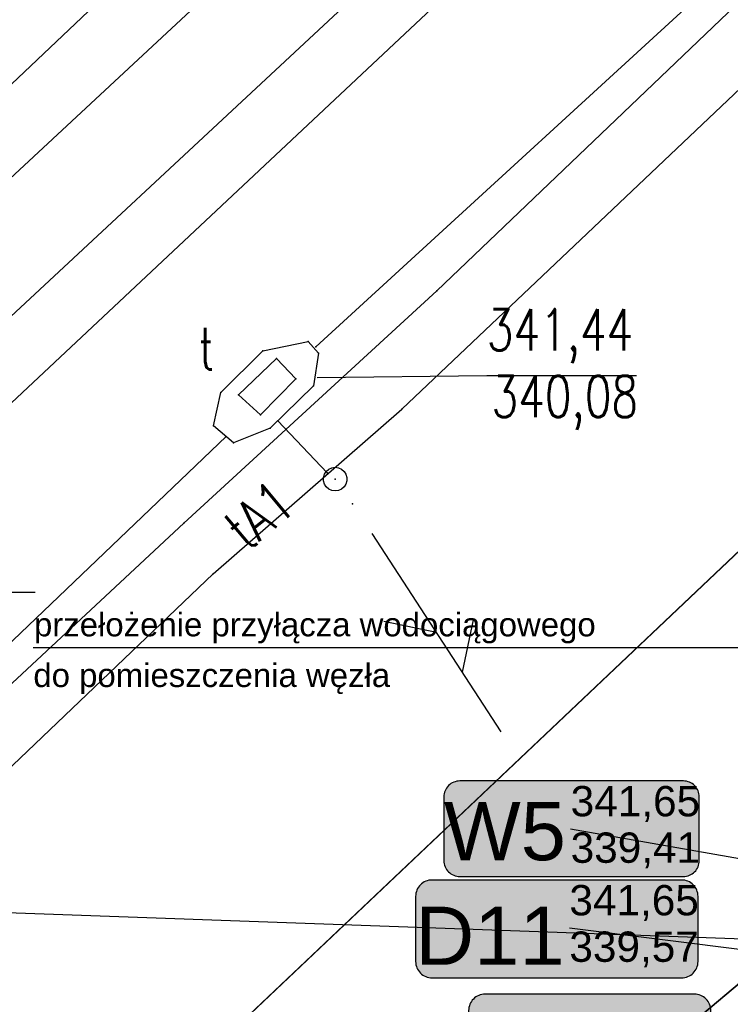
# Model space of a CAD drawing. Extents: x 5552506 to 5553307, y 5642054 to 5642708.
# Tile 18 of 72: x 5552789 to 5552804, y 5642469 to 5642490. Entities that reach past the tile are written whole.
import ezdxf
from ezdxf.enums import TextEntityAlignment as Align
from ezdxf.lldxf.tags import DXFTag

# ---------------------------------------------------------------- set-up
doc = ezdxf.new("R2010")
doc.units = 0
doc.header["$MEASUREMENT"] = 0
doc.layers.add('A_SC_WID', color=1, linetype='Continuous', lineweight=18)
for name, color, linetype in [('EGB_DzialkaEwidencyjna', 7, 'Continuous'), ('EGB_KonturUzytkuGruntowego', 7, 'Continuous'), ('GES_PrzewodElektroenergetyczny', 7, 'Continuous'), ('GES_PrzewodTelekomunikacyjny', 7, 'Continuous'), ('GES_Rzedna', 7, 'Continuous'), ('IS_Węzeł_sieci_kanalizacyjnej_-_opisy', 7, 'Continuous'), ('IS_Węzły_sieci_wodociągowej_-_opisy', 7, 'Continuous'), ('OT_Skarpa', 7, 'Continuous')]:
    doc.layers.add(name, color=color, linetype=linetype)
doc.layers.add('pomoce IS', color=7, linetype='Continuous', plot=False)
doc.layers.add('wodociagi', color=7, linetype='Continuous', true_color=0x085c77)
doc.styles.get("Standard").update_dxf_attribs({"font": 'arial.ttf'})
doc.styles.add('STYL_ARIAL', font='simplex', dxfattribs={"width": 0.75, "oblique": 0.1})
tags = doc.linetypes.add('SOLID', pattern=[10, 10, 0]).pattern_tags.tags
tags[6:7] = [DXFTag(74, 4), DXFTag(75, 0), DXFTag(340, '0'), DXFTag(46, 0.0), DXFTag(50, 0.0), DXFTag(44, 0.0), DXFTag(45, 0.0)]
tags[4:5] = [DXFTag(74, 4), DXFTag(75, 0), DXFTag(340, '0'), DXFTag(46, 0.0), DXFTag(50, 0.0), DXFTag(44, 0.0), DXFTag(45, 0.0)]

# ---------------------------------------------------------------- blocks, each defined once
blk = doc.blocks.new('BUIB04_01')
at = {"color": 7}
blk.add_polyline3d([(0, 0.5, 0), (0.1409, 0.4797, 0), (0.2703, 0.4206, 0), (0.3779, 0.3274, 0), (0.4548, 0.2077, 0), (0.4949, 0.0712, 0), (0.4949, -0.0712, 0), (0.4548, -0.2077, 0), (0.3779, -0.3274, 0), (0.2703, -0.4206, 0), (0.1409, -0.4797, 0), (0, -0.5, 0), (-0.1409, -0.4797, 0), (-0.2703, -0.4206, 0), (-0.3779, -0.3274, 0), (-0.4548, -0.2077, 0), (-0.4949, -0.0712, 0), (-0.4949, 0.0712, 0), (-0.4548, 0.2077, 0), (-0.3779, 0.3274, 0), (-0.2703, 0.4206, 0), (-0.1409, 0.4797, 0), (0, 0.5, 0)], dxfattribs=at)
blk = doc.blocks.new('PLT')
at = {"color": 7}
for points in [[(6.9, 1.6, 0), (8.5, 0, 0)], [(1.5, 0, 0), (11.5, 0, 0)], [(6.5, 0, 0), (4.9, -1.6, 0)]]:
    blk.add_polyline3d(points, dxfattribs=at)

msp = doc.modelspace()

# ---------------------------------------------------------------- hatches: boundary and pattern name
at = {"layer": 'IS_Węzeł_sieci_kanalizacyjnej_-_opisy', "linetype": 'SOLID', "ltscale": 0.01, "true_color": 0xffffff}
h = msp.add_hatch(color=7, dxfattribs=at)
edge = h.paths.add_edge_path()
edge.add_arc((5552802.53777, 5642470.27928), 0.345, 270, 360)
edge.add_line((5552802.88277, 5642470.27928), (5552802.88277, 5642471.65928))
edge.add_arc((5552802.53777, 5642471.65928), 0.345, 0, 90)
edge.add_line((5552802.53777, 5642472.00428), (5552797.25777, 5642472.00428))
edge.add_arc((5552797.25777, 5642471.65928), 0.345, 90, 180)
edge.add_line((5552796.91277, 5642471.65928), (5552796.91277, 5642470.27928))
edge.add_arc((5552797.25777, 5642470.27928), 0.345, 180, 270)
edge.add_line((5552797.25777, 5642469.93428), (5552802.53777, 5642469.93428))
h = msp.add_hatch(color=7, dxfattribs=at)
edge = h.paths.add_edge_path()
edge.add_arc((5552802.80787, 5642467.864), 0.345, 270, 360)
edge.add_line((5552803.15287, 5642467.864), (5552803.15287, 5642469.244))
edge.add_arc((5552802.80787, 5642469.244), 0.345, 0, 90)
edge.add_line((5552802.80787, 5642469.589), (5552798.37787, 5642469.589))
edge.add_arc((5552798.37787, 5642469.244), 0.345, 90, 180)
edge.add_line((5552798.03287, 5642469.244), (5552798.03287, 5642467.864))
edge.add_arc((5552798.37787, 5642467.864), 0.345, 180, 270)
edge.add_line((5552798.37787, 5642467.519), (5552802.80787, 5642467.519))
at = {"layer": 'IS_Węzły_sieci_wodociągowej_-_opisy', "linetype": 'SOLID', "ltscale": 0.01, "true_color": 0xffffff}
h = msp.add_hatch(color=7, dxfattribs=at)
edge = h.paths.add_edge_path()
edge.add_arc((5552802.57341, 5642472.41458), 0.33667, 270, 360)
edge.add_line((5552802.91008, 5642472.41458), (5552802.91008, 5642473.76125))
edge.add_arc((5552802.57341, 5642473.76125), 0.33667, 0, 90)
edge.add_line((5552802.57341, 5642474.09792), (5552797.84674, 5642474.09792))
edge.add_arc((5552797.84674, 5642473.76125), 0.33667, 90, 180)
edge.add_line((5552797.51008, 5642473.76125), (5552797.51008, 5642472.41458))
edge.add_arc((5552797.84674, 5642472.41458), 0.33667, 180, 270)
edge.add_line((5552797.84674, 5642472.07792), (5552802.57341, 5642472.07792))

# ---------------------------------------------------------------- linework, layer by layer
at = {"color": 7}
for p in [(5552797.36, 5642484.46), (5552794.64, 5642483.39), (5552793.68, 5642483.19), (5552794.8, 5642483.28), (5552793.97, 5642483.03), (5552794.86, 5642483.14), (5552794.38, 5642482.6), (5552794.75, 5642482.45), (5552792.79, 5642482.31), (5552793.17, 5642482.26), (5552796.62, 5642481.96), (5552793.63, 5642481.84), (5552792.64, 5642481.61), (5552793.84, 5642481.56), (5552794, 5642481.71), (5552792.906, 5642481.38), (5552793.06, 5642481.25), (5552795.04, 5642480.61), (5552795.21, 5642480.48), (5552792.01, 5642479.55), (5552792.63, 5642478.48)]:
    msp.add_point(p, dxfattribs=at)
at = {"color": 30}
msp.add_point((5552795.58, 5642479.96), dxfattribs=at)
at = {"layer": 'A_SC_WID', "lineweight": 30}
msp.add_arc((5552812.6842, 5642461.51961), 11, 132.631537, 165.180649, dxfattribs=at)
at = {"layer": 'EGB_DzialkaEwidencyjna', "color": 7}
for points in [[(5552958.94, 5642708.5, 0), (5552949.75, 5642699.25, 0), (5552876.93, 5642630.7, 0), (5552839.9, 5642595.84, 0), (5552831.63, 5642587.94, 0), (5552834.69, 5642584.7, 0), (5552825.7, 5642576.22, 0), (5552772.01, 5642525.59, 0), (5552764.24, 5642518.12, 0), (5552759.51, 5642513.99, 0), (5552727.01, 5642483.26, 0), (5552694.29, 5642452.93, 0), (5552689.56, 5642449.15, 0), (5552664.64, 5642359.07, 0), (5552675.43, 5642367.51, 0), (5552770.24, 5642441.64, 0), (5552772.72, 5642449.58, 0), (5552922.27, 5642591.19, 0), (5552932.82, 5642601.16, 0), (5552935.76, 5642615.88, 0), (5552950.18, 5642667.8, 0), (5552957.64, 5642697.83, 0), (5552958.94, 5642708.5, 0)], [(5552922.27, 5642591.19, 0), (5552772.72, 5642449.58, 0), (5552770.24, 5642441.64, 0), (5552790.45, 5642458.63, 0), (5552811.5, 5642476.33, 0), (5552860.87, 5642522.11, 0), (5552863.43, 5642524.49, 0), (5552919.43, 5642578.87, 0), (5552922.27, 5642591.19, 0)], [(5552860.87, 5642522.11, 0), (5552811.5, 5642476.33, 0), (5552790.45, 5642458.63, 0), (5552801.43, 5642448.13, 0), (5552806.15, 5642452.34, 0), (5552821.01, 5642466.78, 0), (5552868.91, 5642513.83, 0), (5552860.87, 5642522.11, 0)]]:
    msp.add_polyline3d(points, dxfattribs=at)
at = {"layer": 'EGB_KonturUzytkuGruntowego', "color": 3}
msp.add_polyline3d([(5552817.83, 5642432.34, 0), (5552830.74, 5642439.96, 0), (5552839.1, 5642445.07, 0), (5552842.11, 5642445.56, 0), (5552869.22, 5642449.98, 0), (5552865.87, 5642471.42, 0), (5552889.45, 5642492.68, 0), (5552884.57, 5642497.71, 0), (5552879.14, 5642503.3, 0), (5552868.91, 5642513.83, 0), (5552860.87, 5642522.11, 0), (5552811.5, 5642476.33, 0), (5552790.5309, 5642458.698, 0), (5552790.45, 5642458.63, 0), (5552801.43, 5642448.13, 0), (5552811.55, 5642438.45, 0), (5552814.16, 5642435.96, 0), (5552817.83, 5642432.34, 0)], dxfattribs=at)
at = {"layer": 'GES_PrzewodElektroenergetyczny', "color": 1}
msp.add_polyline3d([(5552760.36, 5642460.71, 0), (5552769.84, 5642469.64, 0), (5552793.36, 5642491.51, 0), (5552838.53, 5642534.7, 0), (5552852.13, 5642547.5, 0)], dxfattribs=at)
at = {"layer": 'GES_PrzewodTelekomunikacyjny', "color": 30}
for points in [[(5552761, 5642448.69, 0), (5552778.49, 5642464.98, 0), (5552792.63, 5642478.48, 0), (5552796.62, 5642481.96, 0), (5552808.24, 5642492.98, 0), (5552819.9, 5642503.64, 0), (5552827.01, 5642510.11, 0), (5552831.16, 5642513.63, 0), (5552851.52, 5642532.32, 0), (5552863.9, 5642544.86, 0)], [(5552840.853, 5642533.674, 0), (5552813.37, 5642507.21, 0), (5552783.36, 5642479.28, 0)], [(5552846.694, 5642531.848, 0), (5552829.74, 5642515.94, 0), (5552804.28, 5642491.97, 0), (5552794.8, 5642483.28, 0)], [(5552792.79, 5642482.31, 0), (5552793.68, 5642483.19, 0), (5552794.64, 5642483.39, 0), (5552794.86, 5642483.14, 0), (5552794.75, 5642482.45, 0), (5552793.84, 5642481.56, 0), (5552793.06, 5642481.25, 0), (5552792.64, 5642481.61, 0), (5552792.79, 5642482.31, 0)], [(5552793.17, 5642482.26, 0), (5552793.63, 5642481.84, 0), (5552794.38, 5642482.6, 0), (5552793.97, 5642483.03, 0), (5552793.17, 5642482.26, 0)], [(5552794, 5642481.71, 0), (5552795.04, 5642480.61, 0)], [(5552792.906, 5642481.38, 0), (5552778.58, 5642467.69, 0), (5552757.37, 5642446.96, 0)]]:
    msp.add_polyline3d(points, dxfattribs=at)
at = {"layer": 'GES_Rzedna', "color": 7}
for points in [[(5552801.5844, 5642482.665, 0), (5552798.42, 5642482.665, 0), (5552794.83, 5642482.62, 0)], [(5552788.8644, 5642478.085, 0), (5552785.7, 5642478.085, 0), (5552783.59, 5642478.23, 0)]]:
    msp.add_polyline3d(points, dxfattribs=at)
at = {"layer": 'IS_Węzeł_sieci_kanalizacyjnej_-_opisy', "color": 211, "linetype": 'SOLID', "ltscale": 0.01}
msp.add_line((5552800.16277, 5642470.99428), (5552811.40077, 5642469.58528), dxfattribs=at)
for points in [[(5552797.25777, 5642469.93428), (5552802.53777, 5642469.93428, 0.414214), (5552802.88277, 5642470.27928), (5552802.88277, 5642471.65928, 0.414214), (5552802.53777, 5642472.00428), (5552797.25777, 5642472.00428, 0.414214), (5552796.91277, 5642471.65928), (5552796.91277, 5642470.27928, 0.414214), (5552797.25777, 5642469.93428)], [(5552798.37787, 5642467.519), (5552802.80787, 5642467.519, 0.414214), (5552803.15287, 5642467.864), (5552803.15287, 5642469.244, 0.414214), (5552802.80787, 5642469.589), (5552798.37787, 5642469.589, 0.414214), (5552798.03287, 5642469.244), (5552798.03287, 5642467.864, 0.414214), (5552798.37787, 5642467.519)]]:
    msp.add_lwpolyline(points, format="xyb", dxfattribs=at)
at = {"layer": 'IS_Węzły_sieci_wodociągowej_-_opisy', "color": 211, "linetype": 'SOLID', "ltscale": 0.01}
msp.add_line((5552800.19008, 5642473.08792), (5552811.34008, 5642471.11842), dxfattribs=at)
msp.add_lwpolyline([(5552797.84674, 5642472.07792), (5552802.57341, 5642472.07792, 0.414214), (5552802.91008, 5642472.41458), (5552802.91008, 5642473.76125, 0.414214), (5552802.57341, 5642474.09792), (5552797.84674, 5642474.09792, 0.414214), (5552797.51008, 5642473.76125), (5552797.51008, 5642472.41458, 0.414214), (5552797.84674, 5642472.07792)], format="xyb", dxfattribs=at)
at = {"layer": 'OT_Skarpa', "color": 7}
for points in [[(5552760.59, 5642462.48, 0), (5552775.69, 5642476.82, 0), (5552808.19, 5642507.63, 0), (5552816.83, 5642515.77, 0), (5552830.16, 5642528.31, 0), (5552839.25, 5642536.86, 0), (5552856.6, 5642553.64, 0)], [(5552855.51, 5642545.68, 0), (5552849.31, 5642539.56, 0), (5552828.06, 5642519.53, 0), (5552808.07, 5642500.59, 0), (5552785.4, 5642479.32, 0), (5552775.2, 5642469.78, 0), (5552757.05, 5642452.21, 0)], [(5552761.02, 5642450.16, 0), (5552774.04, 5642462.54, 0), (5552783.3, 5642471.44, 0), (5552792.01, 5642479.55, 0), (5552797.36, 5642484.46, 0), (5552809.98, 5642496.53, 0), (5552818.76, 5642504.75, 0), (5552827.51, 5642513.3, 0), (5552834.1, 5642519.53, 0), (5552840.64, 5642525.76, 0), (5552855.66, 5642539.85, 0), (5552860.81, 5642544.76, 0)]]:
    msp.add_polyline3d(points, dxfattribs=at)
at = {"layer": 'pomoce IS', "color": 6, "linetype": 'ByBlock'}
msp.add_line((5552818.13, 5642470.25), (5552734.18261, 5642473.22259), dxfattribs=at)
at = {"layer": 'wodociagi', "color": 211, "linetype": 'ByBlock'}
msp.add_lwpolyline([(5552788.82873, 5642476.92282), (5552805.27008, 5642476.92282), (5552817.07786, 5642476.51085)], dxfattribs=at)

# ---------------------------------------------------------------- block references
at = {"color": 7, "xscale": 0.5, "yscale": 0.5}
msp.add_blockref('BUIB04_01', (5552795.21, 5642480.48), dxfattribs=at)
at = {"color": 30, "xscale": 0.5, "yscale": 0.5, "rotation": 303}
msp.add_blockref('PLT', (5552795.58, 5642479.96), dxfattribs=at)

# ---------------------------------------------------------------- texts
at = {"color": 211, "linetype": 'ByBlock'}
for s, p in [('przełożenie przyłącza wodociągowego', (5552788.84298, 5642477.15619)), ('do pomieszczenia węzła ', (5552788.82976, 5642476.08475))]:
    msp.add_text(s, height=0.4982172, dxfattribs=at).set_placement(p)
at = {"layer": 'GES_PrzewodTelekomunikacyjny', "color": 30, "style": 'STYL_ARIAL', "width": 0.75}
msp.add_text('t', height=0.875, dxfattribs=at).set_placement((5552792.32, 5642482.5386), align=Align.BOTTOM_LEFT)
msp.add_text('tA1', height=0.875, rotation=39.8, dxfattribs=at).set_placement((5552793.515, 5642478.7359), align=Align.BOTTOM_LEFT)
at = {"layer": 'GES_Rzedna', "color": 7, "style": 'STYL_ARIAL', "width": 0.75}
for s, p in [('341,44', (5552798.42, 5642482.9386)), ('340,08', (5552798.52, 5642481.5286))]:
    msp.add_text(s, height=0.875, dxfattribs=at).set_placement(p, align=Align.BOTTOM_LEFT)
at = {"layer": 'IS_Węzeł_sieci_kanalizacyjnej_-_opisy', "color": 211, "linetype": 'SOLID', "ltscale": 0.01}
for s, insert, char_height, attachment_point in [('\\fArial|b0|i0;341,65', (5552800.16277, 5642471.13828), 0.6408, 7), ('\\fArial|b0|i0;D11', (5552800.06277, 5642470.21068), 1.2312, 9), ('\\fArial|b0|i0;339,57', (5552800.16277, 5642470.91508), 0.6408, 1)]:
    msp.add_mtext(s, dxfattribs=dict(at, insert=insert, char_height=char_height, attachment_point=attachment_point))
at = {"layer": 'IS_Węzły_sieci_wodociągowej_-_opisy', "color": 211, "linetype": 'SOLID', "ltscale": 0.01}
for s, insert, char_height, attachment_point in [('\\fArial|b0|i0;341,65', (5552800.19008, 5642473.23192), 0.6408, 7), ('\\fArial|b0|i0;W5', (5552800.09008, 5642472.40432), 1.2312, 9), ('\\fArial|b0|i0;339,41', (5552800.19008, 5642473.00872), 0.6408, 1)]:
    msp.add_mtext(s, dxfattribs=dict(at, insert=insert, char_height=char_height, attachment_point=attachment_point))

doc.saveas('drawing.dxf')
